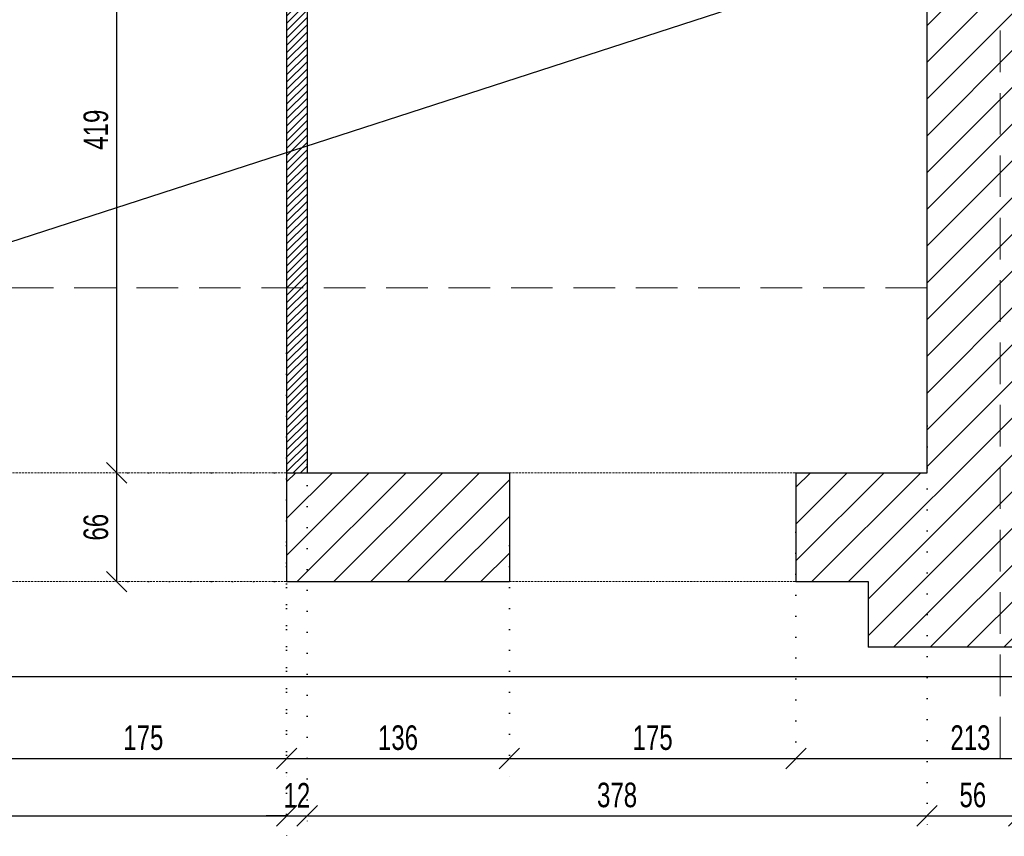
# Model space of a CAD drawing. Header units: millimetres. Extents: x 11149 to 111407, y -107619 to -23630.
# Tile 3 of 245: x 12428 to 13029, y -40030 to -39532. Entities that reach past the tile are written whole.
import ezdxf

# ---------------------------------------------------------------- set-up
doc = ezdxf.new("R2010")
doc.units = ezdxf.units.MM
doc.header["$LTSCALE"] = 2
for name, pattern in [('DOT', [6.35, 0, -6.35]), ('HIDDEN', [9.525, 6.35, -3.175]), ('HIDDENX2', [19.05, 12.7, -6.35])]:
    doc.linetypes.add(name, pattern=pattern)
doc.layers.get('0').update_dxf_attribs({"plot": 0})
doc.layers.get('Defpoints').update_dxf_attribs({"color": 1})
for name, color, linetype in [('3DPLAN_A_KRESKOWANIE 1', 253, 'Continuous'), ('3DPLAN_A_OPIS', 8, 'Continuous'), ('3DPLAN_K_OBRYS WIDOK', 242, 'Continuous')]:
    doc.layers.add(name, color=color, linetype=linetype)
for name, color, linetype, lineweight in [('3DPLAN_A_WYSOKOŚCI ZMIANA', 144, 'HIDDENX2', 5), ('A_ściany mur', 2, 'Continuous', 30), ('e-cad_wymiary', 4, 'Continuous', 9), ('WIDOK', 7, 'Continuous', 25)]:
    doc.layers.add(name, color=color, linetype=linetype, lineweight=lineweight)
doc.styles.add('e-cad_1', font='arial.ttf', dxfattribs={"width": 0.7})
doc.dimstyles.new('e-cad_1_100_[cm]', dxfattribs={"dimscale": 10, "dimtxt": 1.5, "dimasz": 1.25, "dimexe": 1.25, "dimexo": 0.625, "dimgap": 0.5, "dimtad": 1, "dimdec": 0, "dimrnd": 1, "dimzin": 1, "dimtxsty": 'e-cad_1', "dimblk": 'OBLIQUE', "dimcen": 2.5, "dimclrd": 256, "dimclre": 252, "dimclrt": 7, "dimadec": 0, "dimazin": 0, "dimtfac": 1, "dimtix": 1, "dimtmove": 2, "dimatfit": 3, "dimldrblk": 'NONE', "dimfxl": 60, "dimfxlon": 1, "dimarcsym": 0})

# ---------------------------------------------------------------- blocks, each defined once
blk = doc.blocks.new('_OBLIQUE')
at = {"color": 0, "linetype": 'ByBlock', "lineweight": -2}
blk.add_line((-0.5, -0.5), (0.5, 0.5), dxfattribs=at)
blk = doc.blocks.new('*D598')
at = {"layer": 'Defpoints', "color": 0}
for p in [(12415.97, -39841.64), (12590.97, -39846.55), (12590.97, -39982.89)]:
    blk.add_point(p, dxfattribs=at)
at = {"layer": 'e-cad_wymiary', "color": 252, "linetype": 'DOT', "lineweight": -2}
for p, q in [((12415.97, -39847.89), (12415.97, -39995.39)), ((12590.97, -39852.8), (12590.97, -39995.39))]:
    blk.add_line(p, q, dxfattribs=at)
at = {"layer": 'e-cad_wymiary', "lineweight": -2}
blk.add_line((12415.97, -39982.89), (12590.97, -39982.89), dxfattribs=at)
at = {"layer": 'e-cad_wymiary', "lineweight": -2, "xscale": 12.5, "yscale": 12.5, "zscale": 12.5, "rotation": 180}
blk.add_blockref('_OBLIQUE', (12415.97, -39982.89), dxfattribs=at)
at = {"layer": 'e-cad_wymiary', "lineweight": -2, "xscale": 12.5, "yscale": 12.5, "zscale": 12.5}
blk.add_blockref('_OBLIQUE', (12590.97, -39982.89), dxfattribs=at)
at = {"layer": 'e-cad_wymiary', "color": 7, "insert": (12503.47, -39970.23), "char_height": 15, "attachment_point": 5, "style": 'e-cad_1'}
blk.add_mtext('175', dxfattribs=at)
blk = doc.blocks.new('_None')
blk = doc.blocks.new('*D599')
at = {"layer": 'Defpoints', "color": 0}
for p in [(12590.97, -39846.55), (12726.97, -39846.55), (12726.97, -39982.89)]:
    blk.add_point(p, dxfattribs=at)
at = {"layer": 'e-cad_wymiary', "color": 252, "linetype": 'DOT', "lineweight": -2}
for p, q in [((12590.97, -39852.8), (12590.97, -39995.39)), ((12726.97, -39852.8), (12726.97, -39995.39))]:
    blk.add_line(p, q, dxfattribs=at)
at = {"layer": 'e-cad_wymiary', "lineweight": -2}
blk.add_line((12590.97, -39982.89), (12726.97, -39982.89), dxfattribs=at)
at = {"layer": 'e-cad_wymiary', "lineweight": -2, "xscale": 12.5, "yscale": 12.5, "zscale": 12.5, "rotation": 180}
blk.add_blockref('_OBLIQUE', (12590.97, -39982.89), dxfattribs=at)
at = {"layer": 'e-cad_wymiary', "lineweight": -2, "xscale": 12.5, "yscale": 12.5, "zscale": 12.5}
blk.add_blockref('_OBLIQUE', (12726.97, -39982.89), dxfattribs=at)
at = {"layer": 'e-cad_wymiary', "color": 7, "insert": (12658.97, -39970.23), "char_height": 15, "attachment_point": 5, "style": 'e-cad_1'}
blk.add_mtext('136', dxfattribs=at)
blk = doc.blocks.new('*D600')
at = {"layer": 'Defpoints', "color": 0}
for p in [(12901.97, -39838.45), (12726.97, -39846.55), (12901.97, -39982.89)]:
    blk.add_point(p, dxfattribs=at)
at = {"layer": 'e-cad_wymiary', "color": 252, "linetype": 'DOT', "lineweight": -2}
for p, q in [((12901.97, -39844.7), (12901.97, -39995.39)), ((12726.97, -39852.8), (12726.97, -39995.39))]:
    blk.add_line(p, q, dxfattribs=at)
at = {"layer": 'e-cad_wymiary', "lineweight": -2}
blk.add_line((12726.97, -39982.89), (12901.97, -39982.89), dxfattribs=at)
at = {"layer": 'e-cad_wymiary', "lineweight": -2, "xscale": 12.5, "yscale": 12.5, "zscale": 12.5, "rotation": 180}
blk.add_blockref('_OBLIQUE', (12726.97, -39982.89), dxfattribs=at)
at = {"layer": 'e-cad_wymiary', "lineweight": -2, "xscale": 12.5, "yscale": 12.5, "zscale": 12.5}
blk.add_blockref('_OBLIQUE', (12901.97, -39982.89), dxfattribs=at)
at = {"layer": 'e-cad_wymiary', "color": 7, "insert": (12814.47, -39970.23), "char_height": 15, "attachment_point": 5, "style": 'e-cad_1'}
blk.add_mtext('175', dxfattribs=at)
blk = doc.blocks.new('*D601')
at = {"layer": 'Defpoints', "color": 0}
for p in [(12901.97, -39838.45), (13114.97, -39845.19), (13114.97, -39982.89)]:
    blk.add_point(p, dxfattribs=at)
at = {"layer": 'e-cad_wymiary', "color": 252, "linetype": 'DOT', "lineweight": -2}
for p, q in [((12901.97, -39844.7), (12901.97, -39995.39)), ((13114.97, -39851.44), (13114.97, -39995.39))]:
    blk.add_line(p, q, dxfattribs=at)
at = {"layer": 'e-cad_wymiary', "lineweight": -2}
blk.add_line((12901.97, -39982.89), (13114.97, -39982.89), dxfattribs=at)
at = {"layer": 'e-cad_wymiary', "lineweight": -2, "xscale": 12.5, "yscale": 12.5, "zscale": 12.5, "rotation": 180}
blk.add_blockref('_OBLIQUE', (12901.97, -39982.89), dxfattribs=at)
at = {"layer": 'e-cad_wymiary', "lineweight": -2, "xscale": 12.5, "yscale": 12.5, "zscale": 12.5}
blk.add_blockref('_OBLIQUE', (13114.97, -39982.89), dxfattribs=at)
at = {"layer": 'e-cad_wymiary', "color": 7, "insert": (13008.47, -39970.23), "char_height": 15, "attachment_point": 5, "style": 'e-cad_1'}
blk.add_mtext('213', dxfattribs=at)
blk = doc.blocks.new('*D624')
at = {"layer": 'Defpoints', "color": 0}
for p in [(11864.97, -39732.99), (12590.97, -39729.08), (12590.97, -40017.89)]:
    blk.add_point(p, dxfattribs=at)
at = {"layer": 'e-cad_wymiary', "color": 252, "linetype": 'DOT', "lineweight": -2}
for p, q in [((11864.97, -39739.24), (11864.97, -40030.39)), ((12590.97, -39735.33), (12590.97, -40030.39))]:
    blk.add_line(p, q, dxfattribs=at)
at = {"layer": 'e-cad_wymiary', "lineweight": -2}
blk.add_line((11864.97, -40017.89), (12590.97, -40017.89), dxfattribs=at)
at = {"layer": 'e-cad_wymiary', "lineweight": -2, "xscale": 12.5, "yscale": 12.5, "zscale": 12.5, "rotation": 180}
blk.add_blockref('_OBLIQUE', (11864.97, -40017.89), dxfattribs=at)
at = {"layer": 'e-cad_wymiary', "lineweight": -2, "xscale": 12.5, "yscale": 12.5, "zscale": 12.5}
blk.add_blockref('_OBLIQUE', (12590.97, -40017.89), dxfattribs=at)
at = {"layer": 'e-cad_wymiary', "color": 7, "insert": (12227.97, -40005.23), "char_height": 15, "attachment_point": 5, "style": 'e-cad_1'}
blk.add_mtext('726', dxfattribs=at)
blk = doc.blocks.new('*D625')
at = {"layer": 'Defpoints', "color": 0}
for p in [(12590.97, -39729.08), (12603.47, -39733.13), (12603.47, -40017.89)]:
    blk.add_point(p, dxfattribs=at)
at = {"layer": 'e-cad_wymiary', "color": 252, "linetype": 'DOT', "lineweight": -2}
for p, q in [((12590.97, -39735.33), (12590.97, -40030.39)), ((12603.47, -39739.38), (12603.47, -40030.39))]:
    blk.add_line(p, q, dxfattribs=at)
at = {"layer": 'e-cad_wymiary', "lineweight": -2}
for p, q in [((12590.97, -40017.89), (12578.47, -40017.89)), ((12590.97, -40017.89), (12603.47, -40017.89)), ((12603.47, -40017.89), (12615.97, -40017.89))]:
    blk.add_line(p, q, dxfattribs=at)
at = {"layer": 'e-cad_wymiary', "lineweight": -2, "xscale": 12.5, "yscale": 12.5, "zscale": 12.5}
blk.add_blockref('_OBLIQUE', (12590.97, -40017.89), dxfattribs=at)
at = {"layer": 'e-cad_wymiary', "lineweight": -2, "xscale": 12.5, "yscale": 12.5, "zscale": 12.5, "rotation": 180}
blk.add_blockref('_OBLIQUE', (12603.47, -40017.89), dxfattribs=at)
at = {"layer": 'e-cad_wymiary', "color": 7, "insert": (12597.22, -40005.36), "char_height": 15, "attachment_point": 5, "style": 'e-cad_1'}
blk.add_mtext('12', dxfattribs=at)
blk = doc.blocks.new('*D626')
at = {"layer": 'Defpoints', "color": 0}
for p in [(12603.47, -39733.13), (12981.97, -39773.58), (12981.97, -40017.89)]:
    blk.add_point(p, dxfattribs=at)
at = {"layer": 'e-cad_wymiary', "color": 252, "linetype": 'DOT', "lineweight": -2}
for p, q in [((12603.47, -39739.38), (12603.47, -40030.39)), ((12981.97, -39779.83), (12981.97, -40030.39))]:
    blk.add_line(p, q, dxfattribs=at)
at = {"layer": 'e-cad_wymiary', "lineweight": -2}
blk.add_line((12603.47, -40017.89), (12981.97, -40017.89), dxfattribs=at)
at = {"layer": 'e-cad_wymiary', "lineweight": -2, "xscale": 12.5, "yscale": 12.5, "zscale": 12.5, "rotation": 180}
blk.add_blockref('_OBLIQUE', (12603.47, -40017.89), dxfattribs=at)
at = {"layer": 'e-cad_wymiary', "lineweight": -2, "xscale": 12.5, "yscale": 12.5, "zscale": 12.5}
blk.add_blockref('_OBLIQUE', (12981.97, -40017.89), dxfattribs=at)
at = {"layer": 'e-cad_wymiary', "color": 7, "insert": (12792.72, -40005.23), "char_height": 15, "attachment_point": 5, "style": 'e-cad_1'}
blk.add_mtext('378', dxfattribs=at)
blk = doc.blocks.new('*D627')
at = {"layer": 'Defpoints', "color": 0}
for p in [(12981.97, -39773.58), (13037.97, -39771.96), (13037.97, -40017.89)]:
    blk.add_point(p, dxfattribs=at)
at = {"layer": 'e-cad_wymiary', "color": 252, "linetype": 'DOT', "lineweight": -2}
for p, q in [((12981.97, -39779.83), (12981.97, -40030.39)), ((13037.97, -39778.21), (13037.97, -40030.39))]:
    blk.add_line(p, q, dxfattribs=at)
at = {"layer": 'e-cad_wymiary', "lineweight": -2}
blk.add_line((12981.97, -40017.89), (13037.97, -40017.89), dxfattribs=at)
at = {"layer": 'e-cad_wymiary', "lineweight": -2, "xscale": 12.5, "yscale": 12.5, "zscale": 12.5, "rotation": 180}
blk.add_blockref('_OBLIQUE', (12981.97, -40017.89), dxfattribs=at)
at = {"layer": 'e-cad_wymiary', "lineweight": -2, "xscale": 12.5, "yscale": 12.5, "zscale": 12.5}
blk.add_blockref('_OBLIQUE', (13037.97, -40017.89), dxfattribs=at)
at = {"layer": 'e-cad_wymiary', "color": 7, "insert": (13009.97, -40005.23), "char_height": 15, "attachment_point": 5, "style": 'e-cad_1'}
blk.add_mtext('56', dxfattribs=at)
blk = doc.blocks.new('*D769')
at = {"layer": 'Defpoints', "color": 0}
for p in [(12487.21, -39808.39), (12692.16, -39808.39), (12692.16, -39874.89)]:
    blk.add_point(p, dxfattribs=at)
at = {"layer": 'e-cad_wymiary', "color": 252, "linetype": 'DOT', "lineweight": -2}
for p, q in [((12685.91, -39808.39), (12474.71, -39808.39)), ((12685.91, -39874.89), (12474.71, -39874.89))]:
    blk.add_line(p, q, dxfattribs=at)
at = {"layer": 'e-cad_wymiary', "lineweight": -2}
blk.add_line((12487.21, -39874.89), (12487.21, -39808.39), dxfattribs=at)
at = {"layer": 'e-cad_wymiary', "lineweight": -2, "xscale": 12.5, "yscale": 12.5, "zscale": 12.5}
for p, rotation in [((12487.21, -39808.39), 90), ((12487.21, -39874.89), 270)]:
    blk.add_blockref('_OBLIQUE', p, dxfattribs=dict(at, rotation=rotation))
at = {"layer": 'e-cad_wymiary', "color": 7, "insert": (12474.55, -39841.64), "char_height": 15, "attachment_point": 5, "rotation": 90, "style": 'e-cad_1'}
blk.add_mtext('66', dxfattribs=at)
blk = doc.blocks.new('*D770')
at = {"layer": 'Defpoints', "color": 0}
for p in [(12487.21, -39389.39), (12634.56, -39389.39), (12692.16, -39808.39)]:
    blk.add_point(p, dxfattribs=at)
at = {"layer": 'e-cad_wymiary', "color": 252, "linetype": 'DOT', "lineweight": -2}
for p, q in [((12628.31, -39389.39), (12474.71, -39389.39)), ((12685.91, -39808.39), (12474.71, -39808.39))]:
    blk.add_line(p, q, dxfattribs=at)
at = {"layer": 'e-cad_wymiary', "lineweight": -2}
blk.add_line((12487.21, -39808.39), (12487.21, -39389.39), dxfattribs=at)
at = {"layer": 'e-cad_wymiary', "lineweight": -2, "xscale": 12.5, "yscale": 12.5, "zscale": 12.5}
for p, rotation in [((12487.21, -39389.39), 90), ((12487.21, -39808.39), 270)]:
    blk.add_blockref('_OBLIQUE', p, dxfattribs=dict(at, rotation=rotation))
at = {"layer": 'e-cad_wymiary', "color": 7, "insert": (12474.55, -39598.89), "char_height": 15, "attachment_point": 5, "rotation": 90, "style": 'e-cad_1'}
blk.add_mtext('419', dxfattribs=at)

msp = doc.modelspace()

# ---------------------------------------------------------------- hatches: boundary and pattern name
at = {"layer": '3DPLAN_A_KRESKOWANIE 1'}
h = msp.add_hatch(dxfattribs=at)
h.set_pattern_fill('ANSI31', color=256, scale=5, style=0)
h.set_pattern_definition([(45, (14206.918, -38714.36), (-11.22532, 11.22532), [])])
h.paths.add_polyline_path([(14219.97, -38701.39), (14194.97, -38701.39), (14194.97, -38726.39), (14219.97, -38726.39)])
h.paths.add_polyline_path([(12418.47, -38265.89), (12293.47, -38265.89), (12293.47, -38305.89), (11781.49, -38305.89), (11781.49, -38349.39), (11809.49, -38349.39), (11809.49, -38458.39), (11829.97, -38458.39), (11829.97, -38349.39), (12348.97, -38349.39), (12348.97, -38549.39), (12396.97, -38549.39), (12396.97, -38613.39), (12410.97, -38613.39), (12410.97, -38352.39), (12439.97, -38352.39), (12439.97, -38305.89), (12418.47, -38305.89)])
h.paths.add_polyline_path([(12747.96, -38305.89), (12559.97, -38305.89), (12559.97, -38352.39), (12559.97, -38395.39), (12572.96, -38395.39), (12572.96, -38355.39), (12747.96, -38355.39)])
h.paths.add_polyline_path([(12410.97, -38716.39), (12396.97, -38716.39), (12396.97, -38911.39), (12326.97, -38911.39), (12326.97, -38928.39), (11829.97, -38928.39), (11829.97, -38858.39), (11809.49, -38858.39), (11809.49, -38928.39), (11781.49, -38928.39), (11781.49, -38994.39), (11798.97, -38994.39), (11798.97, -38950.39), (12368.97, -38950.39), (12368.97, -39017.39), (12375.97, -39017.39), (12375.97, -39010.39), (12410.97, -39010.39)])
h.paths.add_polyline_path([(11829.97, -38633.39), (11809.49, -38633.39), (11809.49, -38683.39), (11829.97, -38683.39)])
h.paths.add_polyline_path([(13772.97, -38305.89), (13726.97, -38305.89), (13726.97, -38265.89), (13601.97, -38265.89), (13601.97, -38305.89), (13559.97, -38305.89), (13559.97, -38347.39), (13627.97, -38347.39), (13627.97, -38636.39), (13204.97, -38636.39), (13204.97, -38653.39), (13245.97, -38653.39), (13245.97, -38705.39), (13618.97, -38705.39), (13618.97, -38755.65), (13648.97, -38755.65), (13648.97, -38485.39), (13689.97, -38485.39), (13689.97, -38341.39), (13772.97, -38341.39)])
h.paths.add_polyline_path([(14060.97, -38305.89), (13887.97, -38305.89), (13887.97, -38341.39), (14060.97, -38341.39)])
h.paths.add_polyline_path([(13091.97, -39365.39), (13037.97, -39365.39), (13037.97, -39354.39), (12981.97, -39354.39), (12916.97, -39354.39), (12916.97, -39519.39), (12981.97, -39519.39), (12981.97, -39808.39), (12901.97, -39808.39), (12901.97, -39874.89), (12945.97, -39874.89), (12945.97, -39914.89), (13070.97, -39914.89), (13070.97, -39874.89), (13114.97, -39874.89), (13114.97, -39805.39), (13037.97, -39805.39), (13037.97, -39520.39), (13091.97, -39520.39)])
h.paths.add_polyline_path([(13426.97, -39805.39), (13229.97, -39805.39), (13229.97, -39874.89), (13426.97, -39874.89)])
h.paths.add_polyline_path([(12956.97, -39264.39), (12956.97, -39197.39), (12950.97, -39197.39), (12950.97, -39173.39), (13026.62, -39173.39), (13026.62, -39264.39)])
h.paths.add_polyline_path([(12726.97, -39808.39), (12590.97, -39808.39), (12590.97, -39874.89), (12726.97, -39874.89)])
h.paths.add_polyline_path([(12415.97, -39808.39), (11864.97, -39808.39), (11864.97, -39692.39), (11809.49, -39692.39), (11809.49, -39808.39), (11781.49, -39808.39), (11781.49, -39874.89), (12231.97, -39874.89), (12231.97, -39914.89), (12356.97, -39914.89), (12356.97, -39874.89), (12415.97, -39874.89)])
h.paths.add_polyline_path([(11864.97, -39470.39), (11809.49, -39470.39), (11809.49, -39517.39), (11864.97, -39517.39)])
h.paths.add_polyline_path([(14626.97, -39805.39), (14431.97, -39805.39), (14431.97, -39874.89), (14626.97, -39874.89)])
h.paths.add_polyline_path([(14316.97, -39805.39), (14140.97, -39805.39), (14140.97, -39874.89), (14161.97, -39874.89), (14161.97, -39914.89), (14286.97, -39914.89), (14286.97, -39874.89), (14316.97, -39874.89)])
h.paths.add_polyline_path([(14025.97, -39805.39), (13831.97, -39805.39), (13831.97, -39874.89), (14025.97, -39874.89)])
h.paths.add_polyline_path([(13716.97, -39805.39), (13541.97, -39805.39), (13541.97, -39874.89), (13570.97, -39874.89), (13570.97, -39914.89), (13695.97, -39914.89), (13695.97, -39874.89), (13716.97, -39874.89)])
h.paths.add_polyline_path([(13602.97, -38997.89), (13602.97, -38912.39), (13618.97, -38912.39), (13618.97, -38902.89), (13618.97, -38875.39), (13648.97, -38875.39), (13648.97, -38902.89), (13654.97, -38902.89), (13654.97, -38959.89), (13769.97, -38959.89), (13769.97, -38987.39), (13908.97, -38987.39), (13908.97, -38997.89), (13769.97, -38997.89), (13608.97, -38997.89)])
h.paths.add_polyline_path([(13602.97, -39133.89), (13766.97, -39133.89), (13766.97, -39220.39), (13675.97, -39220.39), (13675.97, -39513.39), (13641.97, -39513.39), (13641.97, -39243.39), (13614.97, -39243.39), (13614.97, -39205.39), (13602.97, -39205.39)])
h.paths.add_polyline_path([(14806.97, -39086.39), (14806.97, -39266.39), (14740.97, -39266.39), (14740.97, -39343.39), (14762.97, -39343.39), (14762.97, -39575.39), (14775.97, -39575.39), (14775.97, -39329.39), (14934.97, -39329.39), (14934.97, -39260.39), (14870.97, -39260.39), (14870.97, -39136.39), (14816.97, -39136.39), (14816.97, -39003.39), (14870.97, -39003.39), (14870.97, -38895.39), (14807.97, -38895.39), (14807.97, -39063.39)])
h.paths.add_polyline_path([(14254.97, -39243.39), (14204.97, -39243.39), (14204.97, -39220.39), (13896.97, -39220.39), (13896.97, -39195.89), (14129.97, -39195.89), (14129.97, -39132.89), (14242.97, -39132.89), (14242.97, -38997.89), (14137.97, -38997.89), (14137.97, -38972.39), (14205.97, -38972.39), (14205.97, -38906.39), (14253.97, -38906.39), (14253.97, -39063.39), (14254.97, -39086.39)])
h.paths.add_polyline_path([(14636.97, -38305.89), (14463.97, -38305.89), (14463.97, -38341.39), (14636.97, -38341.39)])
h.paths.add_polyline_path([(14924.97, -38305.89), (14901.97, -38305.89), (14901.97, -38265.89), (14776.97, -38265.89), (14776.97, -38305.89), (14751.97, -38305.89), (14751.97, -38341.39), (14924.97, -38341.39)])
h.paths.add_polyline_path([(15234.97, -38305.89), (15039.97, -38305.89), (15039.97, -38341.39), (15234.97, -38341.39)])
h.paths.add_polyline_path([(15524.97, -38305.89), (15502.97, -38305.89), (15502.97, -38265.89), (15377.97, -38265.89), (15377.97, -38305.89), (15349.97, -38305.89), (15349.97, -38341.39), (15524.97, -38341.39)])
h.paths.add_polyline_path([(15834.97, -38305.89), (15641.97, -38305.89), (15641.97, -38341.39), (15834.97, -38341.39)])
h.paths.add_polyline_path([(16625.97, -38305.89), (16098.97, -38305.89), (16098.97, -38265.89), (15973.97, -38265.89), (15973.97, -38305.89), (15948.97, -38305.89), (15948.97, -38341.39), (16550.97, -38341.39), (16550.97, -38448.39), (16594.97, -38448.39), (16594.97, -38341.39), (16625.97, -38341.39)])
h.paths.add_polyline_path([(16594.97, -38625.39), (16550.97, -38625.39), (16550.97, -38680.39), (16594.97, -38680.39)])
h.paths.add_polyline_path([(16594.97, -38857.39), (16550.97, -38857.39), (16550.97, -38985.39), (16594.97, -38985.39)])
h.paths.add_polyline_path([(16594.97, -39161.39), (16550.97, -39161.39), (16550.97, -39291.39), (16594.97, -39291.39)])
h.paths.add_polyline_path([(16594.97, -39467.39), (16550.97, -39467.39), (16550.97, -39522.39), (16594.97, -39522.39)])
h.paths.add_polyline_path([(16625.97, -39801.39), (16594.97, -39801.39), (16594.97, -39699.39), (16550.97, -39699.39), (16550.97, -39801.39), (15944.97, -39801.39), (15944.97, -39874.89), (15973.97, -39874.89), (15973.97, -39914.89), (16098.97, -39914.89), (16098.97, -39874.89), (16625.97, -39874.89)])
h.paths.add_polyline_path([(15830.97, -39801.39), (15637.97, -39801.39), (15637.97, -39874.89), (15830.97, -39874.89)])
h.paths.add_polyline_path([(15520.97, -39801.39), (15345.97, -39801.39), (15345.97, -39874.89), (15369.97, -39874.89), (15369.97, -39914.89), (15494.97, -39914.89), (15494.97, -39874.89), (15520.97, -39874.89)])
h.paths.add_polyline_path([(15230.97, -39801.39), (15035.97, -39801.39), (15035.97, -39874.89), (15230.97, -39874.89)])
h.paths.add_polyline_path([(14920.97, -39801.39), (14775.97, -39801.39), (14775.97, -39768.39), (14762.97, -39768.39), (14762.97, -39805.39), (14741.97, -39805.39), (14741.97, -39874.89), (14768.97, -39874.89), (14768.97, -39914.89), (14893.97, -39914.89), (14893.97, -39874.89), (14920.97, -39874.89)])
h.paths.add_polyline_path([(15468.97, -39135.39), (15406.97, -39135.39), (15406.97, -39244.39), (15468.97, -39244.39)])
h.paths.add_polyline_path([(15468.97, -38894.39), (15406.97, -38894.39), (15406.97, -39005.39), (15468.97, -39005.39)])
h.paths.add_polyline_path([(16056.97, -39178.39), (16006.97, -39178.39), (16006.97, -39233.39), (16056.97, -39233.39)])
h.paths.add_polyline_path([(16056.97, -38909.39), (16006.97, -38909.39), (16006.97, -38963.39), (16056.97, -38963.39)])
h.paths.add_polyline_path([(14348.97, -38305.89), (14324.97, -38305.89), (14324.97, -38265.89), (14199.97, -38265.89), (14199.97, -38305.89), (14175.97, -38305.89), (14175.97, -38341.39), (14348.97, -38341.39)])
h.paths.add_polyline_path([(13212, -38246.89), (13198.97, -38246.89), (13198.97, -38347.39), (13444.97, -38347.39), (13444.97, -38305.89), (13212, -38305.89)])
h.paths.add_polyline_path([(12676.73, -39020.39), (12559.97, -39020.39), (12559.97, -38895.39), (12575.97, -38895.39), (12575.97, -39009.39), (12676.73, -39009.39)])
h.paths.add_polyline_path([(12572.96, -38616.89), (12572.96, -38655.39), (12559.97, -38655.39), (12559.97, -38616.89)])
at = {"layer": '3DPLAN_A_OPIS', "lineweight": 0, "transparency": 33554687}
h = msp.add_hatch(dxfattribs=at)
h.set_pattern_fill('ANSI31', color=1)
h.set_pattern_definition([(45, (-15708.4828, 6015.711), (-2.24506403, 2.24506403), [])])
h.paths.add_polyline_path([(12590.97, -39808.39), (12603.47, -39808.39), (12603.47, -39389.39), (12724.65, -39389.39), (12724.65, -39377.39), (12603.47, -39377.39), (12603.47, -39323.76), (12590.97, -39323.76)])

# ---------------------------------------------------------------- linework, layer by layer
at = {"layer": '3DPLAN_A_OPIS', "color": 1, "lineweight": 30}
for p, q in [((12590.97, -39323.76), (12590.97, -39808.39)), ((12603.47, -39389.39), (12603.47, -39808.39))]:
    msp.add_line(p, q, dxfattribs=at)
at = {"layer": '3DPLAN_A_WYSOKOŚCI ZMIANA'}
for p, q in [((13026.62, -39982.89), (13026.62, -37974.89)), ((12981.97, -39695.39), (11864.97, -39695.39))]:
    msp.add_line(p, q, dxfattribs=at)
at = {"layer": '3DPLAN_K_OBRYS WIDOK'}
msp.add_line((11746.49, -39932.89), (16677.49, -39932.89), dxfattribs=at)
at = {"layer": 'A_ściany mur', "ltscale": 0.1}
for p, q in [((12981.97, -39808.39), (12981.97, -39519.39)), ((12590.97, -39808.39), (12726.97, -39808.39)), ((12590.97, -39808.39), (12590.97, -39874.89)), ((12726.97, -39808.39), (12726.97, -39874.89)), ((12901.97, -39808.39), (12981.97, -39808.39)), ((12901.97, -39808.39), (12901.97, -39874.89)), ((12590.97, -39874.89), (12726.97, -39874.89)), ((12901.97, -39874.89), (12945.97, -39874.89)), ((12945.97, -39874.89), (12945.97, -39914.89)), ((13070.97, -39914.89), (12945.97, -39914.89))]:
    msp.add_line(p, q, dxfattribs=at)
at = {"layer": 'A_ściany mur', "color": 4, "linetype": 'HIDDEN', "lineweight": 5, "ltscale": 0.1}
for p, q in [((12415.97, -39808.39), (12590.97, -39808.39)), ((12726.97, -39808.39), (12901.97, -39808.39)), ((12415.97, -39874.89), (12590.97, -39874.89)), ((12726.97, -39874.89), (12901.97, -39874.89))]:
    msp.add_line(p, q, dxfattribs=at)
at = {"layer": 'WIDOK', "color": 6}
msp.add_line((11781.49, -39874.89), (16625.97, -38305.89), dxfattribs=at)

# ---------------------------------------------------------------- dimensions: what is measured, and where the dimension line sits
at = {"layer": 'e-cad_wymiary'}
for base, p1, p2, picture, middle in [((12487.21, -39389.39), (12692.16, -39808.39), (12634.56, -39389.39), '*D770', (12474.55, -39598.89)), ((12487.20883647, -39808.38925649), (12692.1649621, -39874.88925649), (12692.1649621, -39808.38925649), '*D769', (12474.55024165, -39841.63925649))]:
    dim = msp.add_linear_dim(base=base, p1=p1, p2=p2, angle=90, dimstyle='e-cad_1_100_[cm]', dxfattribs=at)
    dim.commit()
    dim.dimension.update_dxf_attribs({"geometry": picture, "text_midpoint": middle})
for base, p1, p2, picture, middle in [((12590.97, -40017.89), (11864.97, -39732.99), (12590.97, -39729.08), '*D624', (12227.97, -40005.23)), ((12603.47052092, -40017.88925649), (12590.97052092, -39729.08149898), (12603.47052092, -39733.13201529), '*D625', (12597.22052092, -40005.35856072)), ((12981.97052092, -40017.88925649), (12603.47052092, -39733.13201529), (12981.97052092, -39773.57844597), '*D626', (12792.72052092, -40005.22554571)), ((13037.97, -40017.89), (12981.97, -39773.58), (13037.97, -39771.96), '*D627', (13009.97, -40005.23)), ((12590.97, -39982.89), (12415.97, -39841.64), (12590.97, -39846.55), '*D598', (12503.47, -39970.23)), ((12901.97, -39982.89), (12726.97, -39846.55), (12901.97, -39838.45), '*D600', (12814.47, -39970.23)), ((13114.97, -39982.89), (12901.97, -39838.45), (13114.97, -39845.19), '*D601', (13008.47, -39970.23)), ((12726.97, -39982.89), (12590.97, -39846.55), (12726.97, -39846.55), '*D599', (12658.97, -39970.23))]:
    dim = msp.add_linear_dim(base=base, p1=p1, p2=p2, dimstyle='e-cad_1_100_[cm]', dxfattribs=at)
    dim.commit()
    dim.dimension.update_dxf_attribs({"geometry": picture, "text_midpoint": middle})

doc.saveas('drawing.dxf')
